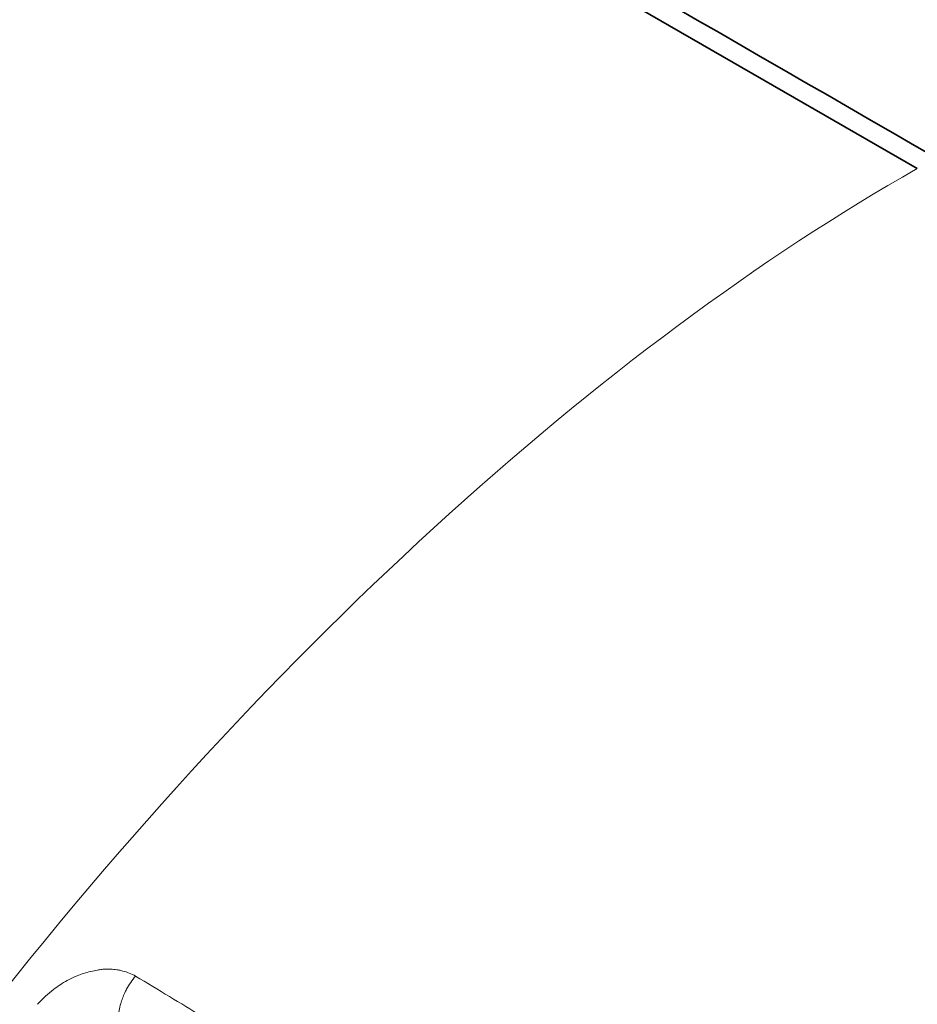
# Model space of a CAD drawing. Header units: millimetres. Extents: x 5 to 415, y 5 to 292.
# Tile 194 of 197: x 384.63 to 389.63, y 246.66 to 252.15. Entities that reach past the tile are written whole.
import ezdxf

# ---------------------------------------------------------------- set-up
doc = ezdxf.new("R2010")
doc.units = ezdxf.units.MM
doc.layers.add('Sichtbar (ISO)', color=7, linetype='Continuous', lineweight=35)
doc.layers.add('Sichtbar schmal (ISO)', color=7, linetype='Continuous', lineweight=18)

msp = doc.modelspace()

# ---------------------------------------------------------------- linework, layer by layer
at = {"layer": 'Sichtbar (ISO)'}
msp.add_line((374.13306965, 260.26576299), (389.6328033, 251.31693216), dxfattribs=at)
msp.add_open_spline([(358.73955394, 269.27360182), (363.90608068, 266.29069609), (369.07263283, 263.30780493), (379.40573712, 257.3420226), (384.57228926, 254.35913143), (389.73884141, 251.37624027)], degree=3, knots=[-8.7679091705, -8.7679091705, -8.7679091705, -8.7679091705, -4.3839586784, -4.3839586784, -0.0000081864, -0.0000081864, -0.0000081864, -0.0000081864], dxfattribs=at)
at = {"layer": 'Sichtbar schmal (ISO)'}
msp.add_open_spline([(384.28832644, 246.40322171), (385.97025649, 248.59917065), (387.89468574, 250.33386689), (389.6328033, 251.31693216)], degree=3, dxfattribs=at)
for points, knots in [([(384.73016571, 246.65820206), (384.74474348, 246.67457967), (384.75986645, 246.68964119), (384.77487049, 246.70323896), (384.79027382, 246.71719859), (384.80554797, 246.72961661), (384.81999867, 246.74056893), (384.8328935, 246.75034205), (384.84513152, 246.75895349), (384.85625852, 246.76656839), (384.85891485, 246.76838628), (384.86151159, 246.7701324), (384.86405602, 246.77181556), (384.8796284, 246.78211681), (384.89318946, 246.79012874), (384.90680948, 246.79733706), (384.92090888, 246.80479908), (384.93509651, 246.81142815), (384.95207899, 246.81779295), (384.96324775, 246.82197885), (384.97553093, 246.82634111), (384.98841393, 246.8304322), (385.00083774, 246.83437746), (385.01381749, 246.83806641), (385.0268247, 246.84124525), (385.03946447, 246.84433429), (385.0521265, 246.84693981), (385.06430042, 246.84901893), (385.06856007, 246.84974641), (385.07276021, 246.85041131), (385.0768792, 246.85101794), (385.08527466, 246.85225438), (385.09334943, 246.85311914), (385.10116308, 246.85368119), (385.11378922, 246.85458939), (385.12573194, 246.85471589), (385.13728151, 246.85423611), (385.14932495, 246.85373583), (385.16094601, 246.85257895), (385.17247166, 246.85078615), (385.17610434, 246.85022108), (385.17972735, 246.84959126), (385.18334951, 246.8488937), (385.19117327, 246.84738699), (385.198995, 246.84564989), (385.20674431, 246.84363691), (385.21848647, 246.84058674), (385.23006274, 246.83689974), (385.24121719, 246.83249932), (385.25370956, 246.82757109), (385.26566997, 246.82174579), (385.27672717, 246.81510654)], [0, 0, 0, 0, 0.067964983, 0.067964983, 0.067964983, 0.1377386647, 0.1377386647, 0.1377386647, 0.2, 0.2, 0.2, 0.2148635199, 0.2148635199, 0.2148635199, 0.3058309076, 0.3058309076, 0.3058309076, 0.4, 0.4, 0.4, 0.4619316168, 0.4619316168, 0.4619316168, 0.5216558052, 0.5216558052, 0.5216558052, 0.579692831, 0.579692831, 0.579692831, 0.6, 0.6, 0.6, 0.641390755, 0.641390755, 0.641390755, 0.7082744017, 0.7082744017, 0.7082744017, 0.7780180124, 0.7780180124, 0.7780180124, 0.8, 0.8, 0.8, 0.8474805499, 0.8474805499, 0.8474805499, 0.9194255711, 0.9194255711, 0.9194255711, 1, 1, 1, 1]), ([(385.18203659, 246.5851206), (385.18204722, 246.58599208), (385.18206283, 246.58686749), (385.18208343, 246.58774671), (385.18262456, 246.61083855), (385.18677803, 246.6366637), (385.19416543, 246.66244913), (385.19996128, 246.68267936), (385.207631, 246.70285066), (385.21708093, 246.72274209), (385.22013526, 246.72917121), (385.22337823, 246.73557224), (385.22681336, 246.74193755), (385.24087666, 246.76799685), (385.25826443, 246.79333839), (385.27672717, 246.81510654)], [0.00002060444, 0.00002060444, 0.00002060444, 0.00002060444, 0.01224593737, 0.01224593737, 0.01224593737, 0.33333333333, 0.33333333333, 0.33333333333, 0.58524580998, 0.58524580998, 0.58524580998, 0.66666666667, 0.66666666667, 0.66666666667, 1, 1, 1, 1]), ([(385.69256848, 246.56247586), (385.67690371, 246.57219003), (385.6610351, 246.5820303), (385.64506162, 246.59190438), (385.52841776, 246.66400824), (385.40617492, 246.73792411), (385.2767273, 246.81510634)], [0, 0, 0, 0, 0.1204479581, 0.1204479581, 0.1204479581, 1, 1, 1, 1])]:
    msp.add_open_spline(points, degree=3, knots=knots, dxfattribs=at)

doc.saveas('drawing.dxf')
